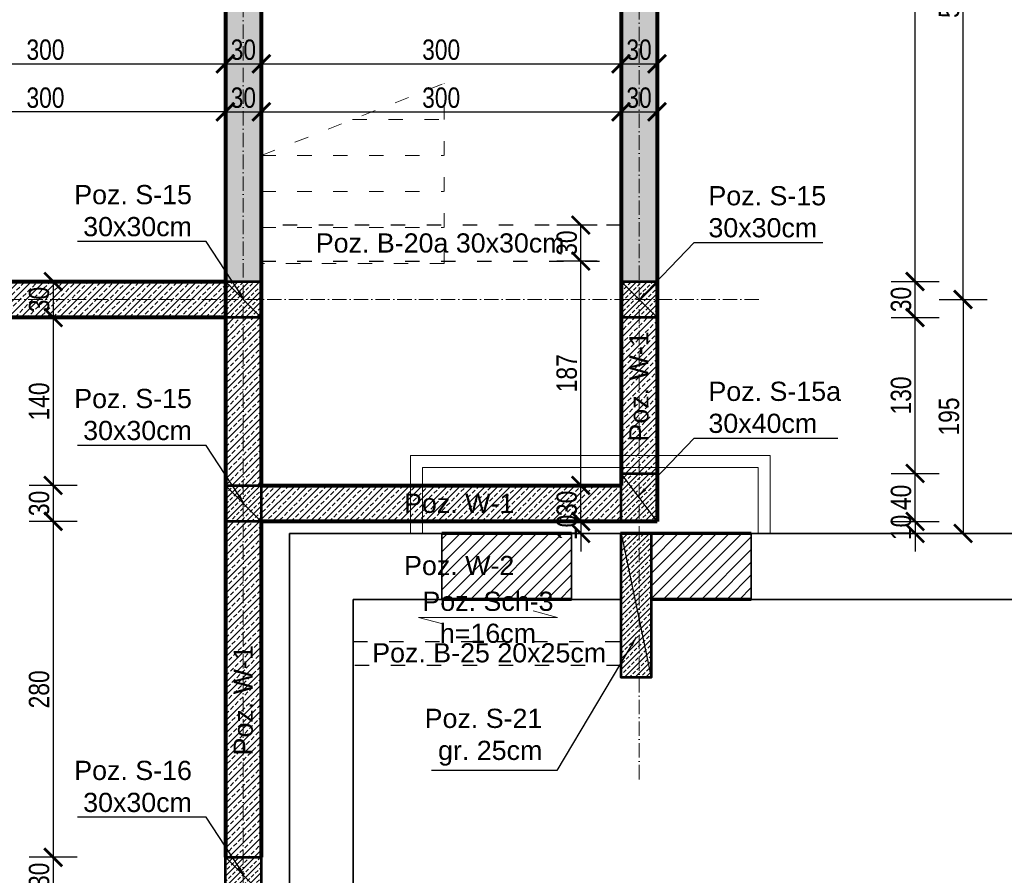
# Model space of a CAD drawing. Header units: inches. Extents: x 201967 to 338763, y -32705 to 30884.
# Tile 166 of 236: x 319448 to 320269, y 10796 to 11509. Entities that reach past the tile are written whole.
import ezdxf

# ---------------------------------------------------------------- set-up
doc = ezdxf.new("R2010")
doc.units = ezdxf.units.IN
doc.header["$MEASUREMENT"] = 0
doc.linetypes.add('ACAD_ISO03W100', pattern=[30, 12, -18])
doc.linetypes.add('ACAD_ISO10W100', pattern=[18, 12, -3, 0, -3])
for name, color, linetype, lineweight in [('00 b ŚCIANY nowe-zamurowania', 242, 'Continuous', 70), ('01 a KONSTRUKCJA żelbet', 94, 'Continuous', 80), ('01 a1 KONSTRUKCJA żelebet', 200, 'Continuous', 53), ('01 b KONSTRUKCJA belki', 92, 'ACAD_ISO03W100', 30), ('01h1 KONSTRUKCJA pozycje stropy', 253, 'Continuous', 13), ('01h2 KONSTRUKCJA pozycje belki', 254, 'Continuous', 13), ('01h3 KONSTRUKCJA pozycje słupy', 252, 'Continuous', 13), ('11 OSIE ściany', 2, 'ACAD_ISO10W100', 5), ('1_OpisPomieszczen', 120, 'Continuous', 9), ('20 KRESKOWANIE ścian', 63, 'Continuous', 5), ('30 WIDOK 1 005', 5, 'Continuous', 5), ('90 WYMIAR', 155, 'Continuous', 9), ('_proj_MURY konstr', 1, 'Continuous', 20)]:
    doc.layers.add(name, color=color, linetype=linetype, lineweight=lineweight)
doc.styles.add('100 arial', font='arial.ttf', dxfattribs={"width": 0.8, "height": 17})
doc.styles.add('arialcce', font='arial.ttf')
doc.styles.add('OPIS', font='arial.ttf')
doc.styles.add('RomanS', font='romans.shx')
doc.dimstyles.new('100', dxfattribs={"dimscale": 10, "dimtxt": 17, "dimasz": 1.5, "dimexe": 2, "dimexo": 2, "dimgap": 0.3, "dimtad": 1, "dimdec": 1, "dimrnd": 0.5, "dimdsep": 46, "dimtxsty": '100 arial', "dimblk": 'ARCHTICK', "dimcen": 10, "dimclrd": 256, "dimclre": 256, "dimclrt": 256, "dimadec": 0, "dimazin": 0, "dimtfac": 1, "dimtdec": 1, "dimtix": 1, "dimtmove": 1, "dimatfit": 3, "dimfxl": 2, "dimfxlon": 1, "dimtolj": 1, "dimarcsym": 0})
doc.dimstyles.new('DIM100txt12', dxfattribs={"dimtxt": 12, "dimasz": 1.05, "dimexe": 0, "dimexo": 8, "dimgap": 4, "dimtad": 1, "dimdec": 7, "dimrnd": 0.5, "dimdsep": 46, "dimtxsty": 'RomanS', "dimblk1": 'DIM', "dimblk2": 'DIM', "dimsah": 1, "dimcen": 0.09, "dimse1": 1, "dimse2": 1, "dimclrt": 256, "dimadec": 1, "dimazin": 0, "dimtfac": 1, "dimtdec": 7, "dimtix": 1, "dimtofl": 0, "dimtmove": 2, "dimatfit": 3, "dimfxl": 1, "dimtolj": 1, "dimtzin": 0, "dimarcsym": 0})
pattern_1 = [(45, (0, -25), (-4.49013, 4.49013), []), (45, (4.49, -25), (-4.49013, 4.49013), [3.175, -1.5875])]
pattern_2 = [(45, (0, -5154.8894), (-5.30330086, 5.30330086), []), (45, (5.303, -5154.8894), (-5.30330086, 5.30330086), [3.75, -1.875])]

# ---------------------------------------------------------------- blocks, each defined once
blk = doc.blocks.new('*U1132')
at = {"lineweight": 5, "ltscale": 0.25}
h = blk.add_hatch(dxfattribs=at)
h.set_pattern_fill('ANSI33', color=5, style=0)
h.set_pattern_definition(pattern_1)
h.paths.add_polyline_path([(0, 0), (0, -25), (120, -25), (120, 0)])
blk.add_lwpolyline([(0, 0), (0, -25), (120, -25), (120, 0)], close=True)
at = {"layer": 'Defpoints'}
blk.add_line((0, 0), (120, -25), dxfattribs=at)
blk = doc.blocks.new('1 osie 1 część BPPZ')
at = {"layer": '11 OSIE ściany'}
for p, q in [((-1337.4, -530), (-1337.4, 870)), ((-1007.4, -170), (-1007.4, 870)), ((-907.4, 230), (-4101.78, 230))]:
    blk.add_line(p, q, dxfattribs=at)
blk = doc.blocks.new('*U1121')
at = {"lineweight": 5, "ltscale": 0.25}
h = blk.add_hatch(dxfattribs=at)
h.set_pattern_fill('ANSI33', color=5, style=0)
h.set_pattern_definition(pattern_1)
h.paths.add_polyline_path([(0, 0), (0, -30), (30, -30), (30, 0)])
blk.add_lwpolyline([(0, 0), (0, -30), (30, -30), (30, 0)], close=True)
at = {"layer": 'Defpoints'}
blk.add_line((0, 0), (30, -30), dxfattribs=at)
blk = doc.blocks.new('*U1122')
at = {"lineweight": 5, "ltscale": 0.25}
h = blk.add_hatch(dxfattribs=at)
h.set_pattern_fill('ANSI33', color=5, style=0)
h.set_pattern_definition(pattern_1)
h.paths.add_polyline_path([(0, 0), (0, -30), (40, -30), (40, 0)])
blk.add_lwpolyline([(0, 0), (0, -30), (40, -30), (40, 0)], close=True)
at = {"layer": 'Defpoints'}
blk.add_line((0, 0), (40, -30), dxfattribs=at)
blk = doc.blocks.new('1 słupy parter rozbudowa 2')
at = {"layer": '01 a1 KONSTRUKCJA żelebet', "xscale": -1, "rotation": 270}
for name, p in [('*U1121', (2680, -15)), ('*U1121', (3010, -15)), ('*U1122', (3010, -184.96)), ('*U1121', (2680, -184.96)), ('*U1121', (2680, -495))]:
    blk.add_blockref(name, p, dxfattribs=at)
blk = doc.blocks.new('DIM')
for p, q in [((0, -13), (0, 13)), ((8, 0), (-8, 0))]:
    blk.add_line(p, q)
at = {"const_width": 1.71}
blk.add_lwpolyline([(5.71, 5.71), (-5.71, -5.71)], dxfattribs=at)
blk = doc.blocks.new('_ARCHTICK')
at = {"color": 0, "linetype": 'ByBlock', "const_width": 0.15}
blk.add_lwpolyline([(-0.5, -0.5), (0.5, 0.5)], dxfattribs=at)
blk = doc.blocks.new('*D1191')
at = {"layer": '90 WYMIAR', "lineweight": -2, "transparency": 16777216}
for p, q in [((320971.52, 11887.95), (320971.52, 11927.95)), ((319964.12, 11907.95), (319964.12, 11887.95)), ((319964.12, 11907.95), (320971.52, 11907.95))]:
    blk.add_line(p, q, dxfattribs=at)
at = {"layer": 'Defpoints', "color": 0, "transparency": 16777216}
for p in [(319964.12, 11915.76), (320971.52, 11907.95), (320971.52, 11145.76)]:
    blk.add_point(p, dxfattribs=at)
at = {"layer": '90 WYMIAR', "lineweight": -2, "transparency": 16777216, "xscale": 15, "yscale": 15, "zscale": 15, "rotation": 180}
blk.add_blockref('_ARCHTICK', (319964.12, 11907.95), dxfattribs=at)
at = {"layer": '90 WYMIAR', "lineweight": -2, "transparency": 16777216, "xscale": 15, "yscale": 15, "zscale": 15}
blk.add_blockref('_ARCHTICK', (320971.52, 11907.95), dxfattribs=at)
at = {"layer": '90 WYMIAR', "transparency": 16777216, "insert": (320467.82, 11919.63), "char_height": 17, "attachment_point": 5, "style": '100 arial'}
blk.add_mtext('\\A1;1007.5', dxfattribs=at)
blk = doc.blocks.new('*D1197')
at = {"layer": '90 WYMIAR', "lineweight": -2, "transparency": 16777216}
for p, q in [((322365.52, 11275.76), (322405.52, 11275.76)), ((322385.52, 11045.76), (322385.52, 11275.76)), ((322365.52, 11045.76), (322405.52, 11045.76))]:
    blk.add_line(p, q, dxfattribs=at)
at = {"layer": 'Defpoints', "color": 0, "transparency": 16777216}
for p in [(320064.12, 11275.76), (322385.52, 11275.76), (322190.52, 11045.76)]:
    blk.add_point(p, dxfattribs=at)
at = {"layer": '90 WYMIAR', "lineweight": -2, "transparency": 16777216, "xscale": 15, "yscale": 15, "zscale": 15}
for p, rotation in [((322385.52, 11275.76), 90), ((322385.52, 11045.76), 270)]:
    blk.add_blockref('_ARCHTICK', p, dxfattribs=dict(at, rotation=rotation))
at = {"layer": '90 WYMIAR', "transparency": 16777216, "insert": (322373.84, 11160.76), "char_height": 17, "attachment_point": 5, "rotation": 90, "style": '100 arial'}
blk.add_mtext('\\A1;230', dxfattribs=at)
blk = doc.blocks.new('*D1198')
at = {"layer": '90 WYMIAR', "lineweight": -2, "transparency": 16777216}
for p, q in [((322365.52, 11777), (322405.52, 11777)), ((322385.52, 11275.76), (322385.52, 11777)), ((322365.52, 11275.76), (322405.52, 11275.76))]:
    blk.add_line(p, q, dxfattribs=at)
at = {"layer": 'Defpoints', "color": 0, "transparency": 16777216}
for p in [(319964.12, 11777), (322385.52, 11777), (320064.12, 11275.76)]:
    blk.add_point(p, dxfattribs=at)
at = {"layer": '90 WYMIAR', "lineweight": -2, "transparency": 16777216, "xscale": 15, "yscale": 15, "zscale": 15}
for p, rotation in [((322385.52, 11777), 90), ((322385.52, 11275.76), 270)]:
    blk.add_blockref('_ARCHTICK', p, dxfattribs=dict(at, rotation=rotation))
at = {"layer": '90 WYMIAR', "transparency": 16777216, "insert": (322373.84, 11526.38), "char_height": 17, "attachment_point": 5, "rotation": 90, "style": '100 arial'}
blk.add_mtext('\\A1;501', dxfattribs=at)
blk = doc.blocks.new('*D1552')
at = {"layer": '90 WYMIAR', "lineweight": -2, "transparency": 16777216}
for p, q in [((319619.12, 11412.27), (319619.12, 11452.27)), ((319649.12, 11412.27), (319649.12, 11452.27)), ((319619.12, 11432.27), (319649.12, 11432.27))]:
    blk.add_line(p, q, dxfattribs=at)
at = {"layer": 'Defpoints', "color": 0, "transparency": 16777216}
for p in [(319649.12, 11432.27), (319619.12, 11290.76), (319649.12, 11290.76)]:
    blk.add_point(p, dxfattribs=at)
at = {"layer": '90 WYMIAR', "lineweight": -2, "transparency": 16777216, "xscale": 15, "yscale": 15, "zscale": 15, "rotation": 180}
blk.add_blockref('_ARCHTICK', (319619.12, 11432.27), dxfattribs=at)
at = {"layer": '90 WYMIAR', "lineweight": -2, "transparency": 16777216, "xscale": 15, "yscale": 15, "zscale": 15}
blk.add_blockref('_ARCHTICK', (319649.12, 11432.27), dxfattribs=at)
at = {"layer": '90 WYMIAR', "transparency": 16777216, "insert": (319634.12, 11443.95), "char_height": 17, "attachment_point": 5, "style": '100 arial'}
blk.add_mtext('\\A1;30', dxfattribs=at)
blk = doc.blocks.new('*D1553')
at = {"layer": '90 WYMIAR', "lineweight": -2, "transparency": 16777216}
for p, q in [((319649.12, 11412.27), (319649.12, 11452.27)), ((319949.12, 11412.27), (319949.12, 11452.27)), ((319649.12, 11432.27), (319949.12, 11432.27))]:
    blk.add_line(p, q, dxfattribs=at)
at = {"layer": 'Defpoints', "color": 0, "transparency": 16777216}
for p in [(319949.12, 11432.27), (319649.12, 11290.76), (319949.12, 11290.76)]:
    blk.add_point(p, dxfattribs=at)
at = {"layer": '90 WYMIAR', "lineweight": -2, "transparency": 16777216, "xscale": 15, "yscale": 15, "zscale": 15, "rotation": 180}
blk.add_blockref('_ARCHTICK', (319649.12, 11432.27), dxfattribs=at)
at = {"layer": '90 WYMIAR', "lineweight": -2, "transparency": 16777216, "xscale": 15, "yscale": 15, "zscale": 15}
blk.add_blockref('_ARCHTICK', (319949.12, 11432.27), dxfattribs=at)
at = {"layer": '90 WYMIAR', "transparency": 16777216, "insert": (319799.12, 11443.95), "char_height": 17, "attachment_point": 5, "style": '100 arial'}
blk.add_mtext('\\A1;300', dxfattribs=at)
blk = doc.blocks.new('*D1554')
at = {"layer": '90 WYMIAR', "lineweight": -2, "transparency": 16777216}
for p, q in [((319949.12, 11412.27), (319949.12, 11452.27)), ((319979.12, 11412.27), (319979.12, 11452.27)), ((319949.12, 11432.27), (319979.12, 11432.27))]:
    blk.add_line(p, q, dxfattribs=at)
at = {"layer": 'Defpoints', "color": 0, "transparency": 16777216}
for p in [(319979.12, 11432.27), (319949.12, 11290.76), (319979.12, 11290.76)]:
    blk.add_point(p, dxfattribs=at)
at = {"layer": '90 WYMIAR', "lineweight": -2, "transparency": 16777216, "xscale": 15, "yscale": 15, "zscale": 15, "rotation": 180}
blk.add_blockref('_ARCHTICK', (319949.12, 11432.27), dxfattribs=at)
at = {"layer": '90 WYMIAR', "lineweight": -2, "transparency": 16777216, "xscale": 15, "yscale": 15, "zscale": 15}
blk.add_blockref('_ARCHTICK', (319979.12, 11432.27), dxfattribs=at)
at = {"layer": '90 WYMIAR', "transparency": 16777216, "insert": (319964.12, 11443.95), "char_height": 17, "attachment_point": 5, "style": '100 arial'}
blk.add_mtext('\\A1;30', dxfattribs=at)
blk = doc.blocks.new('*D1555')
at = {"layer": '90 WYMIAR', "lineweight": -2, "transparency": 16777216}
for p, q in [((319319.12, 11412.27), (319319.12, 11452.27)), ((319619.12, 11412.27), (319619.12, 11452.27)), ((319619.12, 11432.27), (319319.12, 11432.27))]:
    blk.add_line(p, q, dxfattribs=at)
at = {"layer": 'Defpoints', "color": 0, "transparency": 16777216}
for p in [(319319.12, 11432.27), (319319.12, 11290.76), (319619.12, 11290.76)]:
    blk.add_point(p, dxfattribs=at)
at = {"layer": '90 WYMIAR', "lineweight": -2, "transparency": 16777216, "xscale": 15, "yscale": 15, "zscale": 15, "rotation": 180}
blk.add_blockref('_ARCHTICK', (319319.12, 11432.27), dxfattribs=at)
at = {"layer": '90 WYMIAR', "lineweight": -2, "transparency": 16777216, "xscale": 15, "yscale": 15, "zscale": 15}
blk.add_blockref('_ARCHTICK', (319619.12, 11432.27), dxfattribs=at)
at = {"layer": '90 WYMIAR', "transparency": 16777216, "insert": (319469.12, 11443.95), "char_height": 17, "attachment_point": 5, "style": '100 arial'}
blk.add_mtext('\\A1;300', dxfattribs=at)
blk = doc.blocks.new('*D1580')
at = {"layer": '90 WYMIAR', "lineweight": -2, "transparency": 16777216}
for p, q in [((319319.12, 11452.27), (319319.12, 11492.27)), ((319619.12, 11452.27), (319619.12, 11492.27)), ((319319.12, 11472.27), (319619.12, 11472.27))]:
    blk.add_line(p, q, dxfattribs=at)
at = {"layer": 'Defpoints', "color": 0, "transparency": 16777216}
for p in [(319619.12, 11472.27), (319319.12, 11290.76), (319619.12, 11290.76)]:
    blk.add_point(p, dxfattribs=at)
at = {"layer": '90 WYMIAR', "lineweight": -2, "transparency": 16777216, "xscale": 15, "yscale": 15, "zscale": 15, "rotation": 180}
blk.add_blockref('_ARCHTICK', (319319.12, 11472.27), dxfattribs=at)
at = {"layer": '90 WYMIAR', "lineweight": -2, "transparency": 16777216, "xscale": 15, "yscale": 15, "zscale": 15}
blk.add_blockref('_ARCHTICK', (319619.12, 11472.27), dxfattribs=at)
at = {"layer": '90 WYMIAR', "transparency": 16777216, "insert": (319469.12, 11483.95), "char_height": 17, "attachment_point": 5, "style": '100 arial'}
blk.add_mtext('\\A1;300', dxfattribs=at)
blk = doc.blocks.new('*D1581')
at = {"layer": '90 WYMIAR', "lineweight": -2, "transparency": 16777216}
for p, q in [((319619.12, 11452.27), (319619.12, 11492.27)), ((319649.12, 11452.27), (319649.12, 11492.27)), ((319619.12, 11472.27), (319649.12, 11472.27))]:
    blk.add_line(p, q, dxfattribs=at)
at = {"layer": 'Defpoints', "color": 0, "transparency": 16777216}
for p in [(319649.12, 11472.27), (319619.12, 11290.76), (319649.12, 11290.76)]:
    blk.add_point(p, dxfattribs=at)
at = {"layer": '90 WYMIAR', "lineweight": -2, "transparency": 16777216, "xscale": 15, "yscale": 15, "zscale": 15, "rotation": 180}
blk.add_blockref('_ARCHTICK', (319619.12, 11472.27), dxfattribs=at)
at = {"layer": '90 WYMIAR', "lineweight": -2, "transparency": 16777216, "xscale": 15, "yscale": 15, "zscale": 15}
blk.add_blockref('_ARCHTICK', (319649.12, 11472.27), dxfattribs=at)
at = {"layer": '90 WYMIAR', "transparency": 16777216, "insert": (319634.12, 11483.95), "char_height": 17, "attachment_point": 5, "style": '100 arial'}
blk.add_mtext('\\A1;30', dxfattribs=at)
blk = doc.blocks.new('*D1582')
at = {"layer": '90 WYMIAR', "lineweight": -2, "transparency": 16777216}
for p, q in [((319649.12, 11452.27), (319649.12, 11492.27)), ((319949.12, 11452.27), (319949.12, 11492.27)), ((319649.12, 11472.27), (319949.12, 11472.27))]:
    blk.add_line(p, q, dxfattribs=at)
at = {"layer": 'Defpoints', "color": 0, "transparency": 16777216}
for p in [(319949.12, 11472.27), (319649.12, 11290.76), (319949.12, 11290.76)]:
    blk.add_point(p, dxfattribs=at)
at = {"layer": '90 WYMIAR', "lineweight": -2, "transparency": 16777216, "xscale": 15, "yscale": 15, "zscale": 15, "rotation": 180}
blk.add_blockref('_ARCHTICK', (319649.12, 11472.27), dxfattribs=at)
at = {"layer": '90 WYMIAR', "lineweight": -2, "transparency": 16777216, "xscale": 15, "yscale": 15, "zscale": 15}
blk.add_blockref('_ARCHTICK', (319949.12, 11472.27), dxfattribs=at)
at = {"layer": '90 WYMIAR', "transparency": 16777216, "insert": (319799.12, 11483.95), "char_height": 17, "attachment_point": 5, "style": '100 arial'}
blk.add_mtext('\\A1;300', dxfattribs=at)
blk = doc.blocks.new('*D1583')
at = {"layer": '90 WYMIAR', "lineweight": -2, "transparency": 16777216}
for p, q in [((319949.12, 11452.27), (319949.12, 11492.27)), ((319979.12, 11452.27), (319979.12, 11492.27)), ((319949.12, 11472.27), (319979.12, 11472.27))]:
    blk.add_line(p, q, dxfattribs=at)
at = {"layer": 'Defpoints', "color": 0, "transparency": 16777216}
for p in [(319979.12, 11472.27), (319949.12, 11290.76), (319979.12, 11290.76)]:
    blk.add_point(p, dxfattribs=at)
at = {"layer": '90 WYMIAR', "lineweight": -2, "transparency": 16777216, "xscale": 15, "yscale": 15, "zscale": 15, "rotation": 180}
blk.add_blockref('_ARCHTICK', (319949.12, 11472.27), dxfattribs=at)
at = {"layer": '90 WYMIAR', "lineweight": -2, "transparency": 16777216, "xscale": 15, "yscale": 15, "zscale": 15}
blk.add_blockref('_ARCHTICK', (319979.12, 11472.27), dxfattribs=at)
at = {"layer": '90 WYMIAR', "transparency": 16777216, "insert": (319964.12, 11483.95), "char_height": 17, "attachment_point": 5, "style": '100 arial'}
blk.add_mtext('\\A1;30', dxfattribs=at)
blk = doc.blocks.new('*D1590')
at = {"layer": '90 WYMIAR', "lineweight": -2, "transparency": 16777216}
for p, q in [((320174.33, 11130.8), (320214.33, 11130.8)), ((320194.33, 11090.8), (320194.33, 11130.8)), ((320174.33, 11090.8), (320214.33, 11090.8))]:
    blk.add_line(p, q, dxfattribs=at)
at = {"layer": 'Defpoints', "color": 0, "transparency": 16777216}
for p in [(319979.12, 11130.8), (320194.33, 11130.8), (319979.12, 11090.8)]:
    blk.add_point(p, dxfattribs=at)
at = {"layer": '90 WYMIAR', "lineweight": -2, "transparency": 16777216, "xscale": 15, "yscale": 15, "zscale": 15}
for p, rotation in [((320194.33, 11130.8), 90), ((320194.33, 11090.8), 270)]:
    blk.add_blockref('_ARCHTICK', p, dxfattribs=dict(at, rotation=rotation))
at = {"layer": '90 WYMIAR', "transparency": 16777216, "insert": (320182.65, 11110.8), "char_height": 17, "attachment_point": 5, "rotation": 90, "style": '100 arial'}
blk.add_mtext('\\A1;40', dxfattribs=at)
blk = doc.blocks.new('*D1591')
at = {"layer": '90 WYMIAR', "lineweight": -2, "transparency": 16777216}
for p, q in [((320174.33, 11260.76), (320214.33, 11260.76)), ((320194.33, 11130.8), (320194.33, 11260.76)), ((320174.33, 11130.8), (320214.33, 11130.8))]:
    blk.add_line(p, q, dxfattribs=at)
at = {"layer": 'Defpoints', "color": 0, "transparency": 16777216}
for p in [(319964.12, 11260.76), (320194.33, 11260.76), (319979.12, 11130.8)]:
    blk.add_point(p, dxfattribs=at)
at = {"layer": '90 WYMIAR', "lineweight": -2, "transparency": 16777216, "xscale": 15, "yscale": 15, "zscale": 15}
for p, rotation in [((320194.33, 11260.76), 90), ((320194.33, 11130.8), 270)]:
    blk.add_blockref('_ARCHTICK', p, dxfattribs=dict(at, rotation=rotation))
at = {"layer": '90 WYMIAR', "transparency": 16777216, "insert": (320182.65, 11195.78), "char_height": 17, "attachment_point": 5, "rotation": 90, "style": '100 arial'}
blk.add_mtext('\\A1;130', dxfattribs=at)
blk = doc.blocks.new('*D1592')
at = {"layer": '90 WYMIAR', "lineweight": -2, "transparency": 16777216}
for p, q in [((320174.33, 11290.76), (320214.33, 11290.76)), ((320194.33, 11260.76), (320194.33, 11290.76)), ((320174.33, 11260.76), (320214.33, 11260.76))]:
    blk.add_line(p, q, dxfattribs=at)
at = {"layer": 'Defpoints', "color": 0, "transparency": 16777216}
for p in [(319964.12, 11290.76), (320194.33, 11290.76), (319964.12, 11260.76)]:
    blk.add_point(p, dxfattribs=at)
at = {"layer": '90 WYMIAR', "lineweight": -2, "transparency": 16777216, "xscale": 15, "yscale": 15, "zscale": 15}
for p, rotation in [((320194.33, 11290.76), 90), ((320194.33, 11260.76), 270)]:
    blk.add_blockref('_ARCHTICK', p, dxfattribs=dict(at, rotation=rotation))
at = {"layer": '90 WYMIAR', "transparency": 16777216, "insert": (320182.65, 11275.76), "char_height": 17, "attachment_point": 5, "rotation": 90, "style": '100 arial'}
blk.add_mtext('\\A1;30', dxfattribs=at)
blk = doc.blocks.new('*D1593')
at = {"layer": '90 WYMIAR', "lineweight": -2, "transparency": 16777216}
for p, q in [((320174.33, 11792.46), (320214.33, 11792.46)), ((320194.33, 11290.76), (320194.33, 11792.46)), ((320174.33, 11290.76), (320214.33, 11290.76))]:
    blk.add_line(p, q, dxfattribs=at)
at = {"layer": 'Defpoints', "color": 0, "transparency": 16777216}
for p in [(319979.12, 11792.46), (320194.33, 11792.46), (319964.12, 11290.76)]:
    blk.add_point(p, dxfattribs=at)
at = {"layer": '90 WYMIAR', "lineweight": -2, "transparency": 16777216, "xscale": 15, "yscale": 15, "zscale": 15}
for p, rotation in [((320194.33, 11792.46), 90), ((320194.33, 11290.76), 270)]:
    blk.add_blockref('_ARCHTICK', p, dxfattribs=dict(at, rotation=rotation))
at = {"layer": '90 WYMIAR', "transparency": 16777216, "insert": (320182.65, 11541.61), "char_height": 17, "attachment_point": 5, "rotation": 90, "style": '100 arial'}
blk.add_mtext('\\A1;501.5', dxfattribs=at)
blk = doc.blocks.new('*D1594')
at = {"layer": '90 WYMIAR', "lineweight": -2, "transparency": 16777216}
for p, q in [((320194.33, 11090.8), (320194.33, 11105.8)), ((320174.33, 11090.8), (320214.33, 11090.8)), ((320194.33, 11090.8), (320194.33, 11080.76)), ((320174.33, 11080.76), (320214.33, 11080.76)), ((320194.33, 11080.76), (320194.33, 11065.76))]:
    blk.add_line(p, q, dxfattribs=at)
at = {"layer": 'Defpoints', "color": 0, "transparency": 16777216}
for p in [(319979.12, 11090.8), (320057.74, 11080.76), (320194.33, 11080.76)]:
    blk.add_point(p, dxfattribs=at)
at = {"layer": '90 WYMIAR', "lineweight": -2, "transparency": 16777216, "xscale": 15, "yscale": 15, "zscale": 15}
for p, rotation in [((320194.33, 11090.8), 270), ((320194.33, 11080.76), 90)]:
    blk.add_blockref('_ARCHTICK', p, dxfattribs=dict(at, rotation=rotation))
at = {"layer": '90 WYMIAR', "transparency": 16777216, "insert": (320182.65, 11085.78), "char_height": 17, "attachment_point": 5, "rotation": 90, "style": '100 arial'}
blk.add_mtext('\\A1;10', dxfattribs=at)
blk = doc.blocks.new('*D1595')
at = {"layer": '90 WYMIAR', "lineweight": -2, "transparency": 16777216}
for p, q in [((319929.12, 11120.8), (319895.57, 11120.8)), ((319915.57, 11090.8), (319915.57, 11120.8)), ((319895.57, 11090.8), (319935.57, 11090.8))]:
    blk.add_line(p, q, dxfattribs=at)
at = {"layer": 'Defpoints', "color": 0, "transparency": 16777216}
for p in [(319915.57, 11120.8), (319949.12, 11120.8), (319700.36, 11090.8)]:
    blk.add_point(p, dxfattribs=at)
at = {"layer": '90 WYMIAR', "lineweight": -2, "transparency": 16777216, "xscale": 15, "yscale": 15, "zscale": 15}
for p, rotation in [((319915.57, 11120.8), 90), ((319915.57, 11090.8), 270)]:
    blk.add_blockref('_ARCHTICK', p, dxfattribs=dict(at, rotation=rotation))
at = {"layer": '90 WYMIAR', "transparency": 16777216, "insert": (319903.89, 11105.8), "char_height": 17, "attachment_point": 5, "rotation": 90, "style": '100 arial'}
blk.add_mtext('\\A1;30', dxfattribs=at)
blk = doc.blocks.new('*D1596')
at = {"layer": '90 WYMIAR', "lineweight": -2, "transparency": 16777216}
for p, q in [((319929.12, 11307.8), (319895.57, 11307.8)), ((319915.57, 11120.8), (319915.57, 11307.8)), ((319929.12, 11120.8), (319895.57, 11120.8))]:
    blk.add_line(p, q, dxfattribs=at)
at = {"layer": 'Defpoints', "color": 0, "transparency": 16777216}
for p in [(319915.57, 11307.8), (319949.12, 11307.8), (319949.12, 11120.8)]:
    blk.add_point(p, dxfattribs=at)
at = {"layer": '90 WYMIAR', "lineweight": -2, "transparency": 16777216, "xscale": 15, "yscale": 15, "zscale": 15}
for p, rotation in [((319915.57, 11307.8), 90), ((319915.57, 11120.8), 270)]:
    blk.add_blockref('_ARCHTICK', p, dxfattribs=dict(at, rotation=rotation))
at = {"layer": '90 WYMIAR', "transparency": 16777216, "insert": (319903.89, 11214.3), "char_height": 17, "attachment_point": 5, "rotation": 90, "style": '100 arial'}
blk.add_mtext('\\A1;187', dxfattribs=at)
blk = doc.blocks.new('*D1597')
at = {"layer": '90 WYMIAR', "lineweight": -2, "transparency": 16777216}
for p, q in [((319915.57, 11090.8), (319915.57, 11105.8)), ((319895.57, 11090.8), (319935.57, 11090.8)), ((319915.57, 11090.8), (319915.57, 11080.76)), ((319895.57, 11080.76), (319935.57, 11080.76)), ((319915.57, 11080.76), (319915.57, 11065.76))]:
    blk.add_line(p, q, dxfattribs=at)
at = {"layer": 'Defpoints', "color": 0, "transparency": 16777216}
for p in [(319700.36, 11090.8), (319778.98, 11080.76), (319915.57, 11080.76)]:
    blk.add_point(p, dxfattribs=at)
at = {"layer": '90 WYMIAR', "lineweight": -2, "transparency": 16777216, "xscale": 15, "yscale": 15, "zscale": 15}
for p, rotation in [((319915.57, 11090.8), 270), ((319915.57, 11080.76), 90)]:
    blk.add_blockref('_ARCHTICK', p, dxfattribs=dict(at, rotation=rotation))
at = {"layer": '90 WYMIAR', "transparency": 16777216, "insert": (319903.89, 11085.78), "char_height": 17, "attachment_point": 5, "rotation": 90, "style": '100 arial'}
blk.add_mtext('\\A1;10', dxfattribs=at)
blk = doc.blocks.new('*D1598')
at = {"layer": '90 WYMIAR', "lineweight": -2, "transparency": 16777216}
for p, q in [((319929.12, 11337.8), (319895.57, 11337.8)), ((319915.57, 11307.8), (319915.57, 11337.8)), ((319929.12, 11307.8), (319895.57, 11307.8))]:
    blk.add_line(p, q, dxfattribs=at)
at = {"layer": 'Defpoints', "color": 0, "transparency": 16777216}
for p in [(319915.57, 11337.8), (319949.12, 11337.8), (319949.12, 11307.8)]:
    blk.add_point(p, dxfattribs=at)
at = {"layer": '90 WYMIAR', "lineweight": -2, "transparency": 16777216, "xscale": 15, "yscale": 15, "zscale": 15}
for p, rotation in [((319915.57, 11337.8), 90), ((319915.57, 11307.8), 270)]:
    blk.add_blockref('_ARCHTICK', p, dxfattribs=dict(at, rotation=rotation))
at = {"layer": '90 WYMIAR', "transparency": 16777216, "insert": (319903.89, 11322.8), "char_height": 17, "attachment_point": 5, "rotation": 90, "style": '100 arial'}
blk.add_mtext('\\A1;30', dxfattribs=at)
blk = doc.blocks.new('*D1603')
at = {"layer": '90 WYMIAR', "lineweight": -2, "transparency": 16777216}
for p, q in [((320214.33, 11777), (320254.33, 11777)), ((320234.33, 11275.76), (320234.33, 11777)), ((320214.33, 11275.76), (320254.33, 11275.76))]:
    blk.add_line(p, q, dxfattribs=at)
at = {"layer": 'Defpoints', "color": 0, "transparency": 16777216}
for p in [(319964.12, 11777), (320234.33, 11777), (319964.12, 11275.76)]:
    blk.add_point(p, dxfattribs=at)
at = {"layer": '90 WYMIAR', "lineweight": -2, "transparency": 16777216, "xscale": 15, "yscale": 15, "zscale": 15}
for p, rotation in [((320234.33, 11777), 90), ((320234.33, 11275.76), 270)]:
    blk.add_blockref('_ARCHTICK', p, dxfattribs=dict(at, rotation=rotation))
at = {"layer": '90 WYMIAR', "transparency": 16777216, "insert": (320222.65, 11526.38), "char_height": 17, "attachment_point": 5, "rotation": 90, "style": '100 arial'}
blk.add_mtext('\\A1;501', dxfattribs=at)
blk = doc.blocks.new('*D1607')
at = {"layer": '90 WYMIAR', "lineweight": -2, "transparency": 16777216}
for p, q in [((320214.33, 11275.76), (320254.33, 11275.76)), ((320234.33, 11275.76), (320234.33, 11080.76)), ((320214.33, 11080.76), (320254.33, 11080.76))]:
    blk.add_line(p, q, dxfattribs=at)
at = {"layer": 'Defpoints', "color": 0, "transparency": 16777216}
for p in [(319964.12, 11275.76), (320073.55, 11080.76), (320234.33, 11080.76)]:
    blk.add_point(p, dxfattribs=at)
at = {"layer": '90 WYMIAR', "lineweight": -2, "transparency": 16777216, "xscale": 15, "yscale": 15, "zscale": 15}
for p, rotation in [((320234.33, 11275.76), 90), ((320234.33, 11080.76), 270)]:
    blk.add_blockref('_ARCHTICK', p, dxfattribs=dict(at, rotation=rotation))
at = {"layer": '90 WYMIAR', "transparency": 16777216, "insert": (320222.65, 11178.26), "char_height": 17, "attachment_point": 5, "rotation": 90, "style": '100 arial'}
blk.add_mtext('\\A1;195', dxfattribs=at)
blk = doc.blocks.new('*D1610')
at = {"layer": '90 WYMIAR', "lineweight": -2, "transparency": 16777216}
for p, q in [((319495.54, 11290.76), (319455.54, 11290.76)), ((319475.54, 11290.76), (319475.54, 11260.76)), ((319495.54, 11260.76), (319455.54, 11260.76))]:
    blk.add_line(p, q, dxfattribs=at)
at = {"layer": 'Defpoints', "color": 0, "transparency": 16777216}
for p in [(319619.12, 11290.76), (319475.54, 11260.76), (319619.12, 11260.76)]:
    blk.add_point(p, dxfattribs=at)
at = {"layer": '90 WYMIAR', "lineweight": -2, "transparency": 16777216, "xscale": 15, "yscale": 15, "zscale": 15}
for p, rotation in [((319475.54, 11290.76), 90), ((319475.54, 11260.76), 270)]:
    blk.add_blockref('_ARCHTICK', p, dxfattribs=dict(at, rotation=rotation))
at = {"layer": '90 WYMIAR', "transparency": 16777216, "insert": (319463.86, 11275.76), "char_height": 17, "attachment_point": 5, "rotation": 90, "style": '100 arial'}
blk.add_mtext('\\A1;30', dxfattribs=at)
blk = doc.blocks.new('*D1611')
at = {"layer": '90 WYMIAR', "lineweight": -2, "transparency": 16777216}
for p, q in [((319495.54, 11260.76), (319455.54, 11260.76)), ((319475.54, 11260.76), (319475.54, 11120.8)), ((319495.54, 11120.8), (319455.54, 11120.8))]:
    blk.add_line(p, q, dxfattribs=at)
at = {"layer": 'Defpoints', "color": 0, "transparency": 16777216}
for p in [(319619.12, 11260.76), (319475.54, 11120.8), (319619.12, 11120.8)]:
    blk.add_point(p, dxfattribs=at)
at = {"layer": '90 WYMIAR', "lineweight": -2, "transparency": 16777216, "xscale": 15, "yscale": 15, "zscale": 15}
for p, rotation in [((319475.54, 11260.76), 90), ((319475.54, 11120.8), 270)]:
    blk.add_blockref('_ARCHTICK', p, dxfattribs=dict(at, rotation=rotation))
at = {"layer": '90 WYMIAR', "transparency": 16777216, "insert": (319463.86, 11190.78), "char_height": 17, "attachment_point": 5, "rotation": 90, "style": '100 arial'}
blk.add_mtext('\\A1;140', dxfattribs=at)
blk = doc.blocks.new('*D1612')
at = {"layer": '90 WYMIAR', "lineweight": -2, "transparency": 16777216}
for p, q in [((319495.54, 11120.8), (319455.54, 11120.8)), ((319475.54, 11120.8), (319475.54, 11090.8)), ((319495.54, 11090.8), (319455.54, 11090.8))]:
    blk.add_line(p, q, dxfattribs=at)
at = {"layer": 'Defpoints', "color": 0, "transparency": 16777216}
for p in [(319619.12, 11120.8), (319475.54, 11090.8), (319619.12, 11090.8)]:
    blk.add_point(p, dxfattribs=at)
at = {"layer": '90 WYMIAR', "lineweight": -2, "transparency": 16777216, "xscale": 15, "yscale": 15, "zscale": 15}
for p, rotation in [((319475.54, 11120.8), 90), ((319475.54, 11090.8), 270)]:
    blk.add_blockref('_ARCHTICK', p, dxfattribs=dict(at, rotation=rotation))
at = {"layer": '90 WYMIAR', "transparency": 16777216, "insert": (319463.86, 11105.8), "char_height": 17, "attachment_point": 5, "rotation": 90, "style": '100 arial'}
blk.add_mtext('\\A1;30', dxfattribs=at)
blk = doc.blocks.new('*D1613')
at = {"layer": '90 WYMIAR', "lineweight": -2, "transparency": 16777216}
for p, q in [((319495.54, 11090.8), (319455.54, 11090.8)), ((319475.54, 11090.8), (319475.54, 10810.76)), ((319495.54, 10810.76), (319455.54, 10810.76))]:
    blk.add_line(p, q, dxfattribs=at)
at = {"layer": 'Defpoints', "color": 0, "transparency": 16777216}
for p in [(319619.12, 11090.8), (319475.54, 10810.76), (319619.12, 10810.76)]:
    blk.add_point(p, dxfattribs=at)
at = {"layer": '90 WYMIAR', "lineweight": -2, "transparency": 16777216, "xscale": 15, "yscale": 15, "zscale": 15}
for p, rotation in [((319475.54, 11090.8), 90), ((319475.54, 10810.76), 270)]:
    blk.add_blockref('_ARCHTICK', p, dxfattribs=dict(at, rotation=rotation))
at = {"layer": '90 WYMIAR', "transparency": 16777216, "insert": (319463.86, 10950.78), "char_height": 17, "attachment_point": 5, "rotation": 90, "style": '100 arial'}
blk.add_mtext('\\A1;280', dxfattribs=at)
blk = doc.blocks.new('*D1614')
at = {"layer": '90 WYMIAR', "lineweight": -2, "transparency": 16777216}
for p, q in [((319495.54, 10810.76), (319455.54, 10810.76)), ((319475.54, 10810.76), (319475.54, 10780.76)), ((319495.54, 10780.76), (319455.54, 10780.76))]:
    blk.add_line(p, q, dxfattribs=at)
at = {"layer": 'Defpoints', "color": 0, "transparency": 16777216}
for p in [(319619.12, 10810.76), (319475.54, 10780.76), (319619.12, 10780.76)]:
    blk.add_point(p, dxfattribs=at)
at = {"layer": '90 WYMIAR', "lineweight": -2, "transparency": 16777216, "xscale": 15, "yscale": 15, "zscale": 15}
for p, rotation in [((319475.54, 10810.76), 90), ((319475.54, 10780.76), 270)]:
    blk.add_blockref('_ARCHTICK', p, dxfattribs=dict(at, rotation=rotation))
at = {"layer": '90 WYMIAR', "transparency": 16777216, "insert": (319463.86, 10795.76), "char_height": 17, "attachment_point": 5, "rotation": 90, "style": '100 arial'}
blk.add_mtext('\\A1;30', dxfattribs=at)

msp = doc.modelspace()

# ---------------------------------------------------------------- hatches: boundary and pattern name
at = {"layer": '20 KRESKOWANIE ścian'}
h = msp.add_hatch(dxfattribs=at)
h.set_pattern_fill('ANSI33', color=256, scale=30)
h.set_pattern_definition(pattern_2)
h.paths.add_polyline_path([(319649.12, 11752.55), (319949.12, 11761.55), (319949.12, 11290.76), (319979.12, 11290.76), (319979.12, 11792.46), (319319.12, 11772.66), (319319.12, 11742.65), (319619.12, 11751.65), (319619.12, 11290.76), (319649.12, 11290.76)])
h = msp.add_hatch(dxfattribs=at)
h.set_pattern_fill('ANSI33', color=256, scale=30)
h.set_pattern_definition([(45, (-360, -5124.8894), (-5.30330086, 5.30330086), []), (45, (-354.697, -5124.8894), (-5.30330086, 5.30330086), [3.75, -1.875])])
h.paths.add_polyline_path([(319619.12, 11290.76), (319318.78, 11290.76), (319318.78, 11260.76), (319619.12, 11260.76)])
h = msp.add_hatch(dxfattribs=at)
h.set_pattern_fill('ANSI33', color=256, scale=30)
h.set_pattern_definition(pattern_2)
h.paths.add_polyline_path([(319649.12, 11260.76), (319619.12, 11260.76), (319619.12, 11120.8), (319649.12, 11120.8)])
h = msp.add_hatch(dxfattribs=at)
h.set_pattern_fill('ANSI33', color=256, scale=30)
h.set_pattern_definition(pattern_2)
h.paths.add_polyline_path([(319979.12, 11260.76), (319949.12, 11260.76), (319949.12, 11130.8), (319979.12, 11130.8)])
h = msp.add_hatch(dxfattribs=at)
h.set_pattern_fill('ANSI33', color=256, scale=30)
h.set_pattern_definition(pattern_2)
h.paths.add_polyline_path([(319949.12, 11120.8), (319649.12, 11120.8), (319649.12, 11090.8), (319949.12, 11090.8)])
h = msp.add_hatch(dxfattribs=at)
h.set_pattern_fill('ANSI33', color=256, scale=30)
h.set_pattern_definition(pattern_2)
h.paths.add_polyline_path([(319649.12, 11090.8), (319619.12, 11090.8), (319619.12, 10810.76), (319649.12, 10810.76)])
at = {"layer": '_proj_MURY konstr'}
h = msp.add_hatch(dxfattribs=at)
h.set_pattern_fill('ANSI31', scale=60, angle=360)
h.set_pattern_definition([(45, (213895.118, -6411.928), (-5.30330086, 5.30330086), [])])
h.paths.add_polyline_path([(319907.74, 11080.76), (319799.74, 11080.76), (319799.74, 11025.76), (319907.74, 11025.76)])
h = msp.add_hatch(dxfattribs=at)
h.set_pattern_fill('ANSI31', scale=60, angle=360)
h.set_pattern_definition([(45, (214045.118, -6411.928), (-5.30330086, 5.30330086), [])])
h.paths.add_polyline_path([(320057.74, 11080.76), (319974.13, 11080.76), (319974.13, 11025.76), (320057.74, 11025.76)])

# ---------------------------------------------------------------- linework, layer by layer
at = {"layer": '00 b ŚCIANY nowe-zamurowania'}
for p, q in [((319907.74, 11080.77), (319799.74, 11080.77)), ((320057.74, 11080.76), (319948.74, 11080.77)), ((319907.74, 11025.76), (319799.74, 11025.76)), ((320057.74, 11025.76), (319974.13, 11025.76))]:
    msp.add_line(p, q, dxfattribs=at)
at = {"layer": '01 a KONSTRUKCJA żelbet'}
for p, q in [((319979.12, 11792.46), (319979.12, 11090.8)), ((319949.12, 11761.55), (319949.12, 11120.8)), ((319619.12, 11751.65), (319619.12, 10810.76)), ((319649.12, 11752.55), (319649.12, 11120.8)), ((319649.12, 11120.8), (319949.12, 11120.8)), ((319649.12, 11090.8), (319649.12, 10810.76)), ((319979.12, 11090.8), (319649.12, 11090.8))]:
    msp.add_line(p, q, dxfattribs=at)
msp.add_lwpolyline([(319619.12, 11260.76), (316984.12, 11260.76), (316984.12, 11290.76), (319619.12, 11290.76)], close=True, dxfattribs=at)
at = {"layer": '01 b KONSTRUKCJA belki'}
for points in [[(319649.12, 11307.8), (319949.12, 11307.8), (319949.12, 11337.8), (319649.12, 11337.8)], [(319949.12, 10970.8), (319725.74, 10970.8), (319725.74, 10990.76), (319949.12, 10990.76)]]:
    msp.add_lwpolyline(points, close=True, dxfattribs=at)
at = {"layer": '01h1 KONSTRUKCJA pozycje stropy'}
msp.add_lwpolyline([(319800.42, 11005.33), (319780.26, 11010.76), (319896, 11010.76), (319875.84, 11016.19)], dxfattribs=at)
at = {"layer": '1_OpisPomieszczen', "color": 252}
for points in [[(319773.55, 11080.76), (319773.55, 11145.76), (320073.55, 11145.76), (320073.55, 11080.76)], [(319783.55, 11080.76), (319783.55, 11135.76), (320063.55, 11135.76), (320063.55, 11080.76)]]:
    msp.add_lwpolyline(points, dxfattribs=at)
at = {"layer": '30 WIDOK 1 005', "linetype": 'ACAD_ISO03W100'}
for p, q in [((319649.12, 11395.8), (319801.66, 11456.01)), ((319801.66, 11305.8), (319801.66, 11456.01)), ((319725.12, 11425.8), (319801.12, 11425.8)), ((319649.12, 11395.8), (319801.12, 11395.8)), ((319649.12, 11365.8), (319801.12, 11365.8)), ((319649.12, 11335.8), (319801.12, 11335.8)), ((319801.66, 11305.8), (319649.12, 11305.8))]:
    msp.add_line(p, q, dxfattribs=at)
at = {"layer": '_proj_MURY konstr', "color": 3, "lineweight": 35}
for p, q in [((319672.74, 10685.76), (319672.74, 11080.76)), ((319799.74, 11080.76), (319672.74, 11080.76)), ((319799.74, 11025.76), (319799.74, 11080.76)), ((319907.74, 11025.76), (319907.74, 11080.76)), ((319948.74, 11080.76), (319907.74, 11080.76)), ((319948.74, 11025.76), (319948.74, 11080.76)), ((320057.74, 11080.76), (320057.74, 11025.76)), ((320394.14, 11080.76), (320057.74, 11080.76)), ((319799.74, 11025.76), (319725.74, 11025.76)), ((319725.74, 10783.76), (319725.74, 11025.76)), ((319948.74, 11025.76), (319907.74, 11025.76)), ((320283.14, 11025.76), (320057.74, 11025.76))]:
    msp.add_line(p, q, dxfattribs=at)

# ---------------------------------------------------------------- block references
at = {"layer": '01 a1 KONSTRUKCJA żelebet'}
msp.add_blockref('1 słupy parter rozbudowa 2', (316969.12, 11275.76), dxfattribs=at)
at = {"layer": '01 a1 KONSTRUKCJA żelebet', "xscale": -1, "rotation": 90}
for p in [(319949.13, 11080.8), (319949.13, 11080.76)]:
    msp.add_blockref('*U1132', p, dxfattribs=at)
at = {"layer": '11 OSIE ściany'}
msp.add_blockref('1 osie 1 część BPPZ', (320971.52, 11045.76), dxfattribs=at)

# ---------------------------------------------------------------- texts
at = {"layer": '01h1 KONSTRUKCJA pozycje stropy', "insert": (319838.13, 11010.76), "char_height": 16, "attachment_point": 5, "style": 'arialcce'}
msp.add_mtext('Poz. Sch-3\\Ph=16cm', dxfattribs=at)
at = {"layer": '01h2 KONSTRUKCJA pozycje belki', "char_height": 16, "attachment_point": 5, "style": 'OPIS'}
for s, insert in [('Poz. B-20a 30x30cm', (319798.28, 11322.8)), ('Poz. W-1', (319814.12, 11105.76)), ('Poz. W-2', (319814.12, 11053.92)), ('Poz. B-25 20x25cm', (319839.13, 10981.17))]:
    msp.add_mtext(s, dxfattribs=dict(at, insert=insert))
at = {"layer": '01h2 KONSTRUKCJA pozycje belki', "char_height": 16, "attachment_point": 5, "rotation": 90, "style": 'OPIS'}
for insert in [(319964.12, 11203.31), (319634.12, 10941.66)]:
    msp.add_mtext('Poz. W-1', dxfattribs=dict(at, insert=insert))
at = {"layer": '01h3 KONSTRUKCJA pozycje słupy', "char_height": 16, "style": 'OPIS'}
for s, insert, attachment_point in [('Poz. S-15\\P30x30cm', (319591.25, 11349.78), 6), ('Poz. S-15\\P30x30cm', (320022, 11348.86), 4), ('Poz. S-15a\\P30x40cm', (320022, 11185.79), 4), ('Poz. S-15\\P30x30cm', (319591.25, 11179.82), 6), ('Poz. S-21\\Pgr. 25cm', (319883.47, 10910.86), 6), ('Poz. S-16\\P30x30cm', (319591.25, 10869.78), 6)]:
    msp.add_mtext(s, dxfattribs=dict(at, insert=insert, attachment_point=attachment_point))

# ---------------------------------------------------------------- dimensions: what is measured, and where the dimension line sits
at = {"layer": '90 WYMIAR'}
for base, p1, p2, picture, middle in [((320971.52, 11907.95), (319964.12, 11915.76), (320971.52, 11145.76), '*D1191', (320467.82, 11919.63)), ((319619.12, 11472.27), (319319.12, 11290.76), (319619.12, 11290.76), '*D1580', (319469.12, 11483.95)), ((319649.12, 11472.27), (319619.12, 11290.76), (319649.12, 11290.76), '*D1581', (319634.12, 11483.95)), ((319949.12, 11472.27), (319649.12, 11290.76), (319949.12, 11290.76), '*D1582', (319799.12, 11483.95)), ((319979.12, 11472.27), (319949.12, 11290.76), (319979.12, 11290.76), '*D1583', (319964.12, 11483.95)), ((319319.12, 11432.27), (319619.12, 11290.76), (319319.12, 11290.76), '*D1555', (319469.12, 11443.95)), ((319649.12, 11432.27), (319619.12, 11290.76), (319649.12, 11290.76), '*D1552', (319634.12, 11443.95)), ((319949.12, 11432.27), (319649.12, 11290.76), (319949.12, 11290.76), '*D1553', (319799.12, 11443.95)), ((319979.12, 11432.27), (319949.12, 11290.76), (319979.12, 11290.76), '*D1554', (319964.12, 11443.95))]:
    dim = msp.add_linear_dim(base=base, p1=p1, p2=p2, dimstyle='100', dxfattribs=at)
    dim.commit()
    dim.dimension.update_dxf_attribs({"geometry": picture, "text_midpoint": middle})
for base, p1, p2, picture, middle in [((320194.33, 11792.46), (319964.12, 11290.76), (319979.12, 11792.46), '*D1593', (320182.65, 11541.61)), ((322385.52, 11777), (320064.12, 11275.76), (319964.12, 11777), '*D1198', (322373.84, 11526.38)), ((320234.33, 11777), (319964.12, 11275.76), (319964.12, 11777), '*D1603', (320222.65, 11526.38)), ((319915.57, 11337.8), (319949.12, 11307.8), (319949.12, 11337.8), '*D1598', (319903.89, 11322.8)), ((319915.57, 11307.8), (319949.12, 11120.8), (319949.12, 11307.8), '*D1596', (319903.89, 11214.3)), ((319475.54, 11260.76), (319619.12, 11290.76), (319619.12, 11260.76), '*D1610', (319463.86, 11275.76)), ((320194.33, 11290.76), (319964.12, 11260.76), (319964.12, 11290.76), '*D1592', (320182.65, 11275.76)), ((320234.33, 11080.76), (319964.12, 11275.76), (320073.55, 11080.76), '*D1607', (320222.65, 11178.26)), ((322385.52, 11275.76), (322190.52, 11045.76), (320064.12, 11275.76), '*D1197', (322373.84, 11160.76)), ((319475.54, 11120.8), (319619.12, 11260.76), (319619.12, 11120.8), '*D1611', (319463.86, 11190.78)), ((320194.33, 11260.76), (319979.12, 11130.8), (319964.12, 11260.76), '*D1591', (320182.65, 11195.78)), ((320194.33, 11130.8), (319979.12, 11090.8), (319979.12, 11130.8), '*D1590', (320182.65, 11110.8)), ((319475.54, 11090.8), (319619.12, 11120.8), (319619.12, 11090.8), '*D1612', (319463.86, 11105.8)), ((319915.57, 11120.8), (319700.36, 11090.8), (319949.12, 11120.8), '*D1595', (319903.89, 11105.8)), ((319915.57, 11080.76), (319700.36, 11090.8), (319778.98, 11080.76), '*D1597', (319903.89, 11085.78)), ((320194.33, 11080.76), (319979.12, 11090.8), (320057.74, 11080.76), '*D1594', (320182.65, 11085.78)), ((319475.54, 10810.76), (319619.12, 11090.8), (319619.12, 10810.76), '*D1613', (319463.86, 10950.78)), ((319475.54, 10780.76), (319619.12, 10810.76), (319619.12, 10780.76), '*D1614', (319463.86, 10795.76))]:
    dim = msp.add_linear_dim(base=base, p1=p1, p2=p2, angle=90, dimstyle='100', dxfattribs=at)
    dim.commit()
    dim.dimension.update_dxf_attribs({"geometry": picture, "text_midpoint": middle})

# ---------------------------------------------------------------- leaders
at = {"layer": '01h3 KONSTRUKCJA pozycje słupy', "annotation_type": 0, "has_hookline": 1}
for points, hookline_direction, text_width in [([(319634.7, 11275.8), (319603.25, 11324.13), (319595.25, 11324.13)], 1, 95.53), ([(319963.55, 11274.88), (320010, 11323.22), (320018, 11323.22)], 0, 95.53), ([(319963.55, 11111.81), (320010, 11160.14), (320018, 11160.14)], 0, 107.91), ([(319634.7, 11105.84), (319603.25, 11154.18), (319595.25, 11154.18)], 1, 95.53), ([(319961.72, 10994.2), (319895.47, 10883.01), (319887.47, 10883.01)], 1, 92.32), ([(319634.7, 10795.8), (319603.25, 10844.13), (319595.25, 10844.13)], 1, 95.4)]:
    msp.add_leader(points, dimstyle='DIM100txt12', override={"dimasz": 8, "dimgap": 4, "dimtad": 1}, dxfattribs=dict(at, hookline_direction=hookline_direction, text_width=text_width))

doc.saveas('drawing.dxf')
